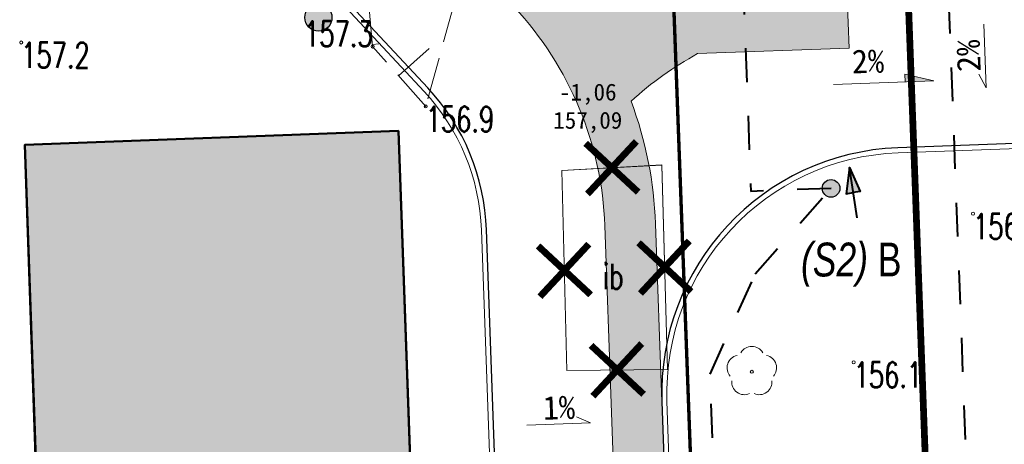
# Model space of a CAD drawing. Header units: metres. Extents: x 7493319 to 7493540, y 5986548 to 5986696.
# Tile 8 of 30: x 7493353 to 7493382, y 5986635 to 5986648. Entities that reach past the tile are written whole.
import ezdxf
from ezdxf.enums import TextEntityAlignment as Align

# ---------------------------------------------------------------- set-up
doc = ezdxf.new("R2010")
doc.units = ezdxf.units.M
doc.header["$MEASUREMENT"] = 0
for name, pattern in [('1_1', [0]), ('1_OTDI', [0]), ('1_OTRK', [1.75, 1.25, -0.5]), ('1_OTRKG', [1.75, 1.25, -0.5]), ('2_EGBU_A', [0]), ('3', [1, 0.5, -0.5])]:
    doc.linetypes.add(name, pattern=pattern)
doc.layers.get('0').update_dxf_attribs({"color": 250, "linetype": 'CONTINUOUS', "lineweight": 100})
doc.layers.add('1_DZIALKI', color=7, linetype='CONTINUOUS')
for name, color, linetype, lineweight in [('__IE_PZT_01', 1, 'CONTINUOUS', 30), ('__IE_PZT_02', 1, 'CONTINUOUS', 40), ('__IE_PZT_03', 7, 'CONTINUOUS', 25), ('_budynek', 7, 'CONTINUOUS', 50), ('_droga', 7, 'CONTINUOUS', 30), ('_k_kreskowanie', 250, 'CONTINUOUS', 5), ('_k_opis', 1, 'CONTINUOUS', 13), ('_k_widok', 7, 'CONTINUOUS', 18), ('_k_wymiar', 7, 'CONTINUOUS', 13), ('_k_ściany', 7, 'CONTINUOUS', 35), ('EGBB_L_0', 250, '2_EGBU_A', 50), ('KANALIZACJA SANITARNA PROJ.', 32, 'CONTINUOUS', 0), ('OTD_E_T_7', 7, 'CONTINUOUS', 0), ('OTD_L_14', 7, '1_OTDI', 18), ('OTR_L_1', 7, '1_OTRK', 18), ('OTR_T_1', 7, 'CONTINUOUS', 18), ('OTZ_T_0', 250, 'CONTINUOUS', 18), ('WODA PROJ.', 150, 'CONTINUOUS', 30)]:
    doc.layers.add(name, color=color, linetype=linetype, lineweight=lineweight)
doc.layers.add('_k_niewidoczna', color=72, linetype='CONTINUOUS', lineweight=9, plot=False)
doc.styles.add('GENERATED_STYLE_1', font='msgothic.ttc')
doc.styles.get("Standard").update_dxf_attribs({"font": 'Simplex.SHX', "width": 0.75})

# ---------------------------------------------------------------- blocks, each defined once
blk = doc.blocks.new('2_OTRN')
at = {"linetype": 'Continuous'}
blk.add_circle((0, 0), 0.045, dxfattribs=at)
blk = doc.blocks.new('2_OTZL')
at = {"linetype": 'Continuous'}
blk.add_circle((0, 0), 0.045, dxfattribs=at)
for centre, start, end in [((0, 0.375), 30.1401, 149.8599), ((-0.357, 0.116), 102.1445, 221.86), ((0.357, 0.116), 318.14, 77.8555), ((-0.22, -0.303), 174.1482, 293.8542), ((0.22, -0.303), 246.1458, 5.8518)]:
    blk.add_arc(centre, 0.375, start, end, dxfattribs=at)
blk = doc.blocks.new('spadek')
at = {"transparency": 33554559}
h = blk.add_hatch(color=256, dxfattribs=at)
h.dxf.hatch_style = 1
h.paths.add_polyline_path([(0, 0), (-0.258, -0.81), (-0.043, -0.879)])
at = {"layer": '_k_widok'}
blk.add_lwpolyline([(-0.902, -2.834), (0, 0), (-0.043, -0.879), (-0.258, -0.81)], dxfattribs=at)
blk = doc.blocks.new('dz_89')
at = {"layer": '_k_kreskowanie'}
h = blk.add_hatch(dxfattribs=at)
h.set_pattern_fill('AR-B816', color=256, scale=0.04)
h.set_pattern_definition([(360, (-60, -2e-08), (0, 0.32), []), (90, (-60, -2e-08), (-0.32, 0.32), [0.32, -0.32])])
edge = h.paths.add_edge_path()
edge.add_arc((24.522, 26.301), 6.52, 180.0344, 222.3912, ccw=False)
edge.add_line((18.001, 26.297), (18.001, 37.625))
edge.add_line((18.001, 37.625), (16.501, 37.625))
edge.add_line((16.501, 37.625), (16.501, 26.301))
edge.add_arc((24.518, 26.301), 8.017, 180, 222.1108)
edge.add_line((18.571, 20.925), (21.708, 17.292))
edge.add_arc((14.141, 10.756), 10, 0, 40.8199, ccw=False)
edge.add_line((24.141, 10.756), (24.1, -23.661))
edge.add_line((24.1, -23.661), (25.6, -23.483))
edge.add_line((25.6, -23.483), (25.641, 10.741))
edge.add_arc((14.141, 10.756), 11.5, 359.926, 378.4059)
edge.add_arc((31.525, 6.781), 9.987, 116.486, 130.3986, ccw=False)
edge.add_line((27.071, 15.72), (31.551, 15.72))
edge.add_line((31.551, 15.72), (31.551, 17.22))
edge.add_line((31.551, 17.22), (27.071, 17.22))
edge.add_arc((27.071, 24.47), 7.25, 220.8207, 270, ccw=False)
edge.add_line((21.585, 19.731), (19.706, 21.905))
at = {"layer": '_k_kreskowanie', "transparency": 33554534}
h = blk.add_hatch(color=252, dxfattribs=at)
h.dxf.hatch_style = 1
h.paths.add_polyline_path([(18.145, 13.769), (7.097, 13.769), (7.034, -8.403), (8.409, -8.389), (17.667, -8.29), (17.667, -8.292), (18.116, -8.285), (18.12, -5.043), (18.122, -3.663)])
h.paths.add_polyline_path([(17.667, -8.29), (8.409, -8.389), (8.582, -13.345), (13.161, -13.445), (17.83, -13.308)])
at = {"layer": '_budynek'}
blk.add_lwpolyline([(8.409, -8.389), (7.034, -8.404), (7.097, 13.769), (18.145, 13.769), (18.122, -3.663), (18.12, -5.043), (18.116, -8.285), (17.667, -8.292)], dxfattribs=at)
at = {"layer": '_droga'}
blk.add_lwpolyline([(20.44, -24.096), (20.44, -24.096), (20.601, -19.74), (20.641, 10.747, 0.180349), (19.06, 15.005), (15.799, 18.78, -0.180016), (13.001, 26.297), (13.001, 37.625), (13.001, 37.625), (18.001, 37.625), (18.001, 26.297, 0.180016), (19.582, 22.048), (19.706, 21.905), (21.585, 19.731, 0.217942), (27.071, 17.22), (37.393, 17.22), (37.393, 12.72), (32.884, 12.72, 0.413835), (25.634, 5.479), (25.62, -5.244), (25.6, -21.229), (27.266, -23.285), (20.44, -24.096)], format="xyb", dxfattribs=at)
at = {"layer": '_k_niewidoczna', "color": 5}
blk.add_lwpolyline([(8.582, -13.345), (8.409, -8.389), (7.034, -8.403), (7.097, 13.769), (18.145, 13.769), (18.122, -3.663), (18.978, -3.663), (18.977, -5.045), (18.12, -5.043), (18.116, -8.285), (19.919, -8.512), (19.87, -11.452), (18.208, -11.47), (18.167, -13.38), (17.83, -13.308), (13.161, -13.445), (8.582, -13.345)], dxfattribs=at)
at = {"layer": '_k_opis', "color": 7, "ltscale": 0.1}
for points in [[(35.559, 16.28), (35.559, 14.395), (35.359, 14.801)], [(21.619, 4.932), (23.504, 4.932), (23.098, 5.132)]]:
    blk.add_lwpolyline(points, dxfattribs=at)
at = {"layer": '_k_widok'}
for points in [[(12.851, 37.775), (12.851, 37.775), (18.151, 37.775), (18.151, 26.297, 0.180016), (19.696, 22.146), (19.82, 22.003), (21.698, 19.829, 0.217942), (27.071, 17.37), (37.543, 17.37), (37.543, 12.57), (32.884, 12.57, 0.413835), (25.784, 5.479), (25.77, -5.244), (25.75, -21.176), (27.442, -23.264), (20.29, -24.114), (20.451, -19.737), (20.491, 10.747, 0.180349), (18.946, 14.907), (15.685, 18.682, -0.180016), (12.851, 26.297), (12.851, 26.375)], [(24.1, -23.661), (24.134, 5.481), (24.141, 10.743, 0.180349), (21.708, 17.292), (18.571, 20.925, -0.185735), (16.501, 26.297), (16.501, 37.625), (18.001, 37.625), (18.001, 26.297, 0.18695), (19.706, 21.905), (21.585, 19.731, 0.217941), (27.071, 17.22), (31.551, 17.22), (31.551, 15.72), (27.071, 15.72, 0.06078), (25.053, 14.387, -0.080809), (25.641, 10.741), (25.634, 5.479), (25.6, -21.229), (25.6, -23.483), (24.1, -23.661)]]:
    blk.add_lwpolyline(points, format="xyb", dxfattribs=at)
at = {"layer": '_k_widok', "color": 6}
blk.add_lwpolyline([(22.928, 12.421), (25.892, 12.471), (25.838, 6.429), (22.859, 6.509), (22.928, 12.421)], dxfattribs=at)
at = {"layer": '_k_wymiar', "linetype": 'Continuous', "const_width": 0.2}
for points in [[(25.163, 11.695), (23.664, 13.196), (24.413, 12.446), (25.164, 13.195), (23.663, 11.696)], [(23.646, 8.715), (22.147, 10.216), (22.897, 9.465), (23.647, 10.215), (22.146, 8.716)], [(26.618, 8.699), (25.119, 10.2), (25.868, 9.45), (26.619, 10.199), (25.118, 8.7)], [(25.101, 5.719), (23.602, 7.22), (24.351, 6.469), (25.102, 7.219), (23.601, 5.72)]]:
    blk.add_lwpolyline(points, dxfattribs=at)
at = {"layer": '_k_widok', "color": 1, "xscale": -0.9999999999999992, "rotation": 252.3426731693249}
blk.add_blockref('spadek', (34.021, 14.661), dxfattribs=at)
at = {"layer": '1_DZIALKI', "lineweight": 9, "style": 'GENERATED_STYLE_1'}
blk.add_text('1%%%', height=0.7, rotation=0, dxfattribs=at).set_placement((22.583, 5.418), align=Align.MIDDLE)
at = {"layer": '_k_opis', "color": 7, "lineweight": 9, "style": 'GENERATED_STYLE_1'}
blk.add_text('2%%%', height=0.7, rotation=90, dxfattribs=at).set_placement((35.072, 15.359), align=Align.MIDDLE)
at = {"layer": '_k_opis', "color": 7, "style": 'GENERATED_STYLE_1'}
blk.add_text('2%%%', height=0.7, rotation=359.3864, dxfattribs=at).set_placement((32.095, 15.306), align=Align.MIDDLE)

msp = doc.modelspace()

# ---------------------------------------------------------------- block references
at = {"layer": '_k_ściany', "rotation": 2.126854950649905}
msp.add_blockref('dz_89', (7493346.843, 5986629.826), dxfattribs=at)

# ---------------------------------------------------------------- next in the draw order: hatches: boundary and pattern name
at = {"lineweight": 30}
h = msp.add_hatch(color=190, dxfattribs=at)
h.dxf.hatch_style = 1
edge = h.paths.add_edge_path()
edge.add_arc((7493362.102, 5986647.607), 0.4, 0, 360)
at = {"layer": '__IE_PZT_01'}
h = msp.add_hatch(color=256, dxfattribs=at)
edge = h.paths.add_edge_path()
edge.add_arc((7493377.257, 5986642.558), 0.26, 0, 360)
at = {"layer": '__IE_PZT_02', "linetype": 'Continuous'}
h = msp.add_hatch(color=7, dxfattribs=at)
h.paths.add_polyline_path([(7493377.799, 5986643.175), (7493377.708, 5986642.402), (7493377.912, 5986642.433)])
h.paths.add_polyline_path([(7493378.116, 5986642.465), (7493377.799, 5986643.175), (7493377.912, 5986642.433)])

# ---------------------------------------------------------------- next in the draw order: linework, layer by layer
at = {"lineweight": 30}
msp.add_circle((7493362.102, 5986647.607), 0.4, dxfattribs=at)
at = {"layer": '__IE_PZT_01'}
msp.add_circle((7493377.257, 5986642.558), 0.26, dxfattribs=at)
at = {"layer": '__IE_PZT_02', "linetype": '3', "ltscale": 2}
for points in [[(7493374.283, 5986658.69), (7493374.885, 5986642.47)], [(7493380.144, 5986658.607), (7493380.505, 5986654.126), (7493381.303, 5986632.995), (7493395.607, 5986611.712), (7493401.784, 5986602.524)], [(7493374.242, 5986623.198), (7493373.679, 5986637.065), (7493375.014, 5986640.032), (7493377.257, 5986642.558)], [(7493377.257, 5986642.558), (7493374.885, 5986642.47)]]:
    msp.add_lwpolyline(points, dxfattribs=at)
at = {"layer": '__IE_PZT_02', "color": 7, "linetype": 'Continuous'}
for points in [[(7493378.025, 5986641.692), (7493377.799, 5986643.175), (7493377.708, 5986642.402), (7493377.912, 5986642.433)], [(7493378.025, 5986641.692), (7493377.799, 5986643.175), (7493378.116, 5986642.465), (7493377.912, 5986642.433)]]:
    msp.add_lwpolyline(points, dxfattribs=at)
at = {"layer": 'EGBB_L_0', "linetype": '2_EGBU_A'}
for p, q in [((7493353.424, 5986643.849), (7493364.464, 5986644.259)), ((7493364.464, 5986644.259), (7493365.254, 5986622.219)), ((7493354.184, 5986621.689), (7493353.424, 5986643.849))]:
    msp.add_line(p, q, dxfattribs=at)
at = {"layer": 'KANALIZACJA SANITARNA PROJ.', "const_width": 0.2}
msp.add_lwpolyline([(7493379.33, 5986653.784), (7493380.105, 5986632.909)], dxfattribs=at)
at = {"layer": 'OTD_L_14', "linetype": '1_OTDI'}
for p, q in [((7493372.254, 5986643.249), (7493369.294, 5986643.089)), ((7493372.424, 5986637.209), (7493372.254, 5986643.249)), ((7493369.294, 5986643.089), (7493369.444, 5986637.179)), ((7493369.444, 5986637.179), (7493372.424, 5986637.209))]:
    msp.add_line(p, q, dxfattribs=at)
at = {"layer": 'OTR_L_1', "linetype": '1_OTRKG'}
for p, q in [((7493363.704, 5986646.749), (7493363.174, 5986652.419)), ((7493365.274, 5986644.979), (7493363.704, 5986646.749))]:
    msp.add_line(p, q, dxfattribs=at)
at = {"layer": 'OTR_L_1', "linetype": '1_OTRK'}
msp.add_line((7493366.604, 5986649.779), (7493365.274, 5986644.979), dxfattribs=at)
at = {"layer": 'OTR_L_1', "linetype": '1_1'}
for p, q in [((7493363.699, 5986646.81), (7493363.883, 5986646.827)), ((7493364.469, 5986645.887), (7493365.377, 5986646.692))]:
    msp.add_line(p, q, dxfattribs=at)
msp.add_point((7493365.274, 5986644.979), dxfattribs=at)
at = {"layer": 'WODA PROJ.', "const_width": 0.1}
msp.add_lwpolyline([(7493372.349, 5986654.888), (7493373.914, 5986612.747)], dxfattribs=at)

# ---------------------------------------------------------------- next in the draw order: block references
at = {"layer": 'OTR_T_1'}
for p in [(7493353.314, 5986646.869), (7493363.704, 5986646.749), (7493365.274, 5986644.979), (7493381.454, 5986641.809), (7493377.924, 5986637.419)]:
    msp.add_blockref('2_OTRN', p, dxfattribs=at)
at = {"layer": 'OTZ_T_0'}
msp.add_blockref('2_OTZL', (7493374.914, 5986637.139), dxfattribs=at)

# ---------------------------------------------------------------- next in the draw order: texts
at = {"layer": '_k_niewidoczna', "insert": (7493370.065, 5986645.655), "char_height": 0.5, "width": 39.26184, "attachment_point": 2, "style": 'GENERATED_STYLE_1'}
msp.add_mtext('{\\fMS Gothic|b0|i0|c128|p49;-}1,06\\P{\\fMS Gothic|b0|i0|c128|p49;15}7,09', dxfattribs=at)
at = {"layer": 'OTD_E_T_7', "lineweight": 9, "width": 0.7}
msp.add_text('ib', height=0.75, dxfattribs=at).set_placement((7493370.815, 5986639.973), align=Align.MIDDLE)
at = {"layer": 'OTR_T_1', "lineweight": 9, "width": 0.7}
msp.add_text('157.3', height=0.75, dxfattribs=at).set_placement((7493363.704, 5986646.749), align=Align.RIGHT)
for s, p in [('157.2', (7493353.314, 5986646.869)), ('156.9', (7493365.274, 5986644.979)), ('156.0', (7493381.454, 5986641.809)), ('156.1', (7493377.924, 5986637.419))]:
    msp.add_text(s, height=0.75, dxfattribs=at).set_placement(p, align=Align.TOP_LEFT)

# ---------------------------------------------------------------- next in the draw order: texts
at = {"layer": '__IE_PZT_03', "linetype": '3', "insert": (7493377.854, 5986640.305), "char_height": 1, "width": 2.94618, "attachment_point": 5, "bg_fill": 3, "box_fill_scale": 1.1, "bg_fill_color": 256, "bg_fill_transparency": 0}
msp.add_mtext('\\fArial|b0|i1;(S2)\\fArial|b0|i0; B', dxfattribs=at)

doc.saveas('drawing.dxf')
